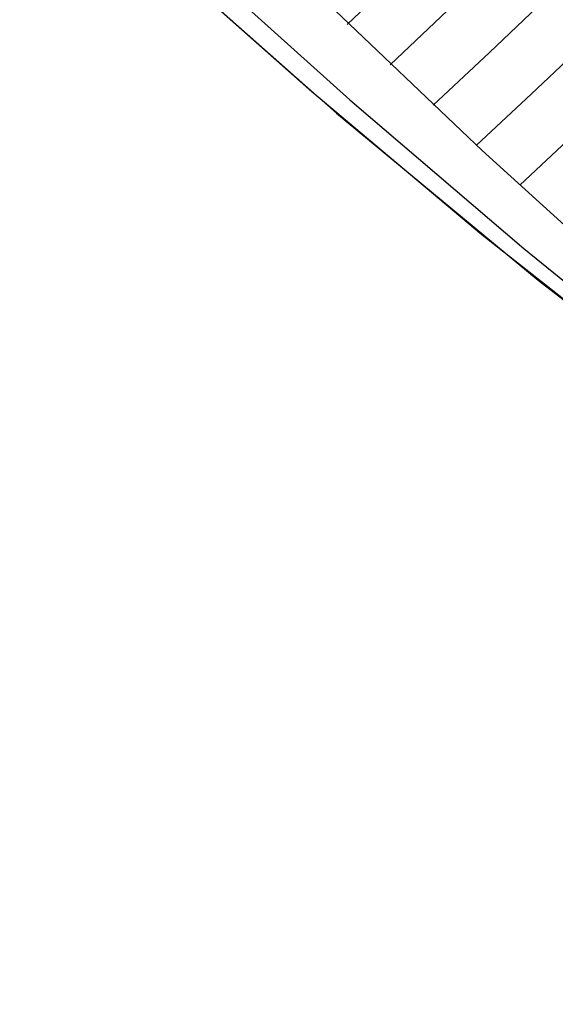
# Model space of a CAD drawing. Header units: millimetres. Extents: x -118 to 118, y -118 to 118.
# Tile 1 of 68: x -81 to -73, y -103 to -88. Entities that reach past the tile are written whole.
import ezdxf

# ---------------------------------------------------------------- set-up
doc = ezdxf.new("R2010")
doc.units = ezdxf.units.MM
doc.header["$MEASUREMENT"] = 0
doc.layers.add('Predefinito', color=5, linetype='Continuous')

msp = doc.modelspace()

# ---------------------------------------------------------------- linework, layer by layer
at = {"layer": 'Predefinito'}
msp.add_lwpolyline([(-104.041, -54.605), (-102.094, -58.164), (-100.026, -61.653), (-97.838, -65.069), (-95.534, -68.407), (-93.116, -71.663), (-90.587, -74.835), (-87.95, -77.917), (-85.208, -80.906), (-82.365, -83.799), (-79.423, -86.592), (-76.387, -89.282), (-73.26, -91.865), (-70.046, -94.339), (-66.748, -96.701), (-63.37, -98.947), (-59.917, -101.075), (-56.393, -103.083)], dxfattribs=at)
at = {"layer": 'Predefinito', "extrusion": (0.759694, -0.649208, 0.037347)}
msp.add_lwpolyline([(-117.5, -136.352), (-117.499, -136.271), (-117.496, -136.189), (-117.49, -136.108), (-117.482, -136.026), (-117.472, -135.943), (-117.46, -135.861), (-117.445, -135.779), (-117.428, -135.697), (-117.408, -135.615), (-117.386, -135.533), (-117.362, -135.452), (-117.335, -135.372), (-117.306, -135.292), (-117.275, -135.213), (-117.242, -135.135), (-117.206, -135.058), (-117.169, -134.982), (-117.129, -134.906), (-117.087, -134.833), (-117.043, -134.76), (-116.997, -134.689), (-116.949, -134.619), (-116.899, -134.551), (-116.848, -134.484), (-116.795, -134.42), (-116.74, -134.356), (-116.684, -134.295), (-116.626, -134.236), (-116.567, -134.178), (-116.507, -134.122), (-116.445, -134.068), (-116.383, -134.017)], dxfattribs=at)
at = {"layer": 'Predefinito', "extrusion": (0.77845, -0.625281, 0.055125)}
msp.add_lwpolyline([(-117.5, -136.08), (-117.499, -136.006), (-117.496, -135.932), (-117.492, -135.857), (-117.485, -135.782), (-117.477, -135.708), (-117.467, -135.633), (-117.454, -135.558), (-117.44, -135.484), (-117.424, -135.409), (-117.406, -135.335), (-117.386, -135.261), (-117.364, -135.188), (-117.341, -135.115), (-117.315, -135.043), (-117.288, -134.971), (-117.258, -134.9), (-117.227, -134.83), (-117.194, -134.761), (-117.16, -134.692), (-117.124, -134.625), (-117.086, -134.558), (-117.046, -134.493), (-117.005, -134.429), (-116.962, -134.366), (-116.918, -134.304), (-116.872, -134.243), (-116.825, -134.184), (-116.777, -134.127), (-116.728, -134.07), (-116.677, -134.016), (-116.625, -133.962), (-116.573, -133.911)], dxfattribs=at)
at = {"layer": 'Predefinito'}
for points in [[(-80.839, -83.466, -134.128), (-74.127, -89.861, -134.115), (-70.075, -93.533, -134.188)], [(-71.431, -93.294, -136.12), (-74.132, -91.163, -136.323), (-76.771, -88.952, -136.468), (-79.345, -86.664, -136.559)], [(-78.82, -86.698, -135.186), (-76.181, -89.072, -135.154), (-73.482, -91.378, -135.109), (-70.721, -93.617, -135.059)], [(-75.315, -87.045, -133.107), (-76.222, -87.908, -134.114)], [(-71.73, -87.448, -130.871), (-72.54, -88.206, -131.988), (-73.37, -88.984, -133.068), (-74.216, -89.778, -134.115)], [(-70.368, -87.431, -129.658), (-71.132, -88.142, -130.828), (-71.918, -88.876, -131.959), (-72.723, -89.628, -133.055), (-73.545, -90.396, -134.118)], [(-73.165, -87.537, -132.015), (-74.017, -88.339, -133.081), (-74.886, -89.157, -134.113)], [(-74.665, -87.692, -133.095), (-75.555, -88.534, -134.113)]]:
    msp.add_polyline3d(points, dxfattribs=at)

doc.saveas('drawing.dxf')
